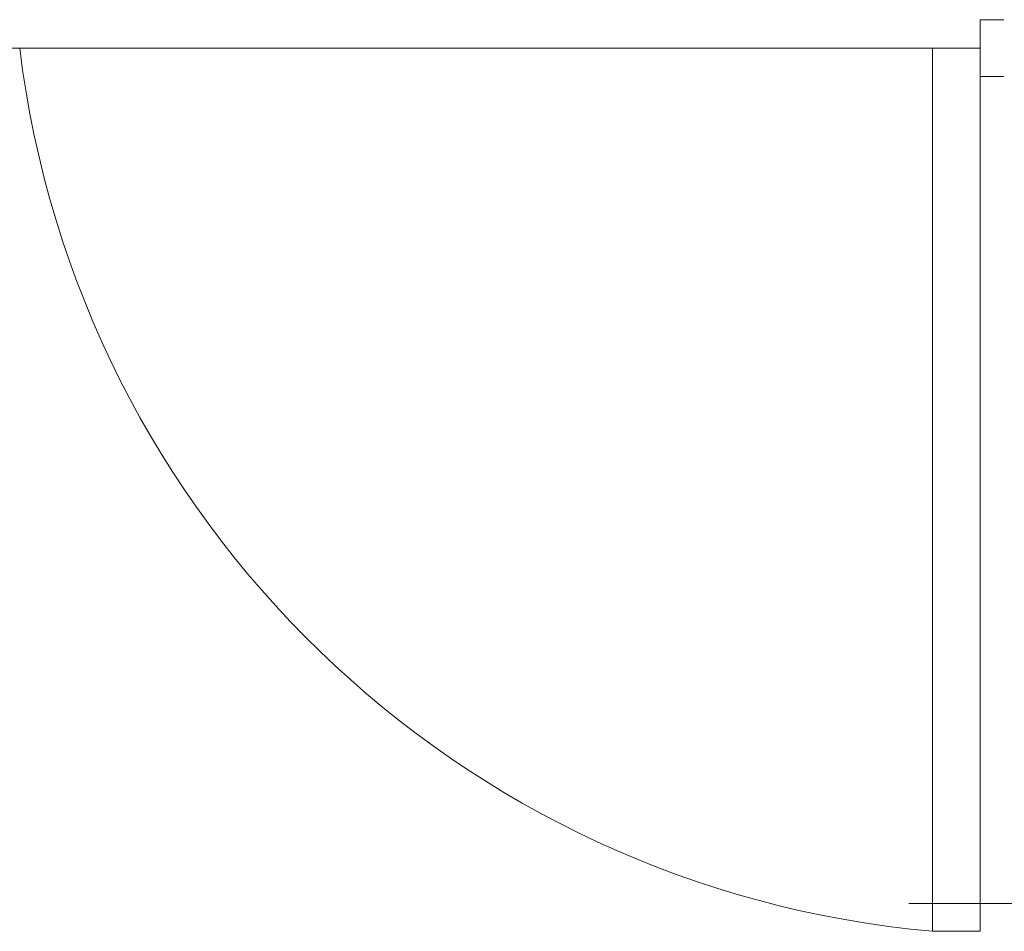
# Model space of a CAD drawing. Extents: x 280060 to 689961, y 120405 to 160329.
# Tile 15 of 85: x 658920 to 659024, y 149777 to 149873. Entities that reach past the tile are written whole.
import ezdxf

# ---------------------------------------------------------------- set-up
doc = ezdxf.new("R2010")
doc.units = 0
doc.header["$MEASUREMENT"] = 0
doc.layers.add('KAM-pro Opis C.O.', color=16, linetype='CONTINUOUS', lineweight=13)
doc.layers.add('KAM-pro Podkład Sanitarny', color=253, linetype='CONTINUOUS', lineweight=25)

msp = doc.modelspace()

# ---------------------------------------------------------------- linework, layer by layer
at = {"layer": 'KAM-pro Opis C.O.', "color": 32}
msp.add_line((659013.65, 149779.92), (659365.69, 149779.92), dxfattribs=at)
at = {"layer": 'KAM-pro Podkład Sanitarny', "lineweight": 20, "ltscale": 13}
for p, q in [((659021.15, 149870), (659021.15, 149873)), ((659021.15, 149873), (659023.65, 149873)), ((658816.25, 149870), (659021.15, 149870)), ((659016.15, 149777), (659016.15, 149870)), ((659021.15, 149870), (659021.15, 149867)), ((659021.15, 149867), (659023.65, 149867)), ((659021.15, 149867), (659021.15, 149777)), ((659016.15, 149777), (659021.15, 149777))]:
    msp.add_line(p, q, dxfattribs=at)
msp.add_arc((659025.52, 149882.89), 106.3, 186.9639, 264.9412, dxfattribs=at)

doc.saveas('drawing.dxf')
